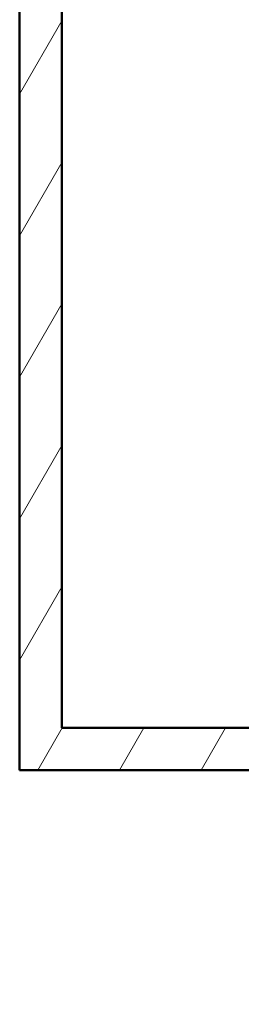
# Model space of a CAD drawing. Header units: millimetres. Extents: x 100 to 2000, y 93 to 2870.
# Tile 2 of 32: x 401 to 500, y 857 to 1299. Entities that reach past the tile are written whole.
import ezdxf

# ---------------------------------------------------------------- set-up
doc = ezdxf.new("R2010")
doc.units = ezdxf.units.MM
doc.header["$LTSCALE"] = 10
doc.layers.add('Hatch', color=7, linetype='Continuous', lineweight=9)
doc.layers.add('Visible Edges(ISO)', color=7, linetype='Continuous', lineweight=50)

msp = doc.modelspace()

# ---------------------------------------------------------------- hatches: boundary and pattern name
at = {"layer": 'Hatch'}
h = msp.add_hatch(dxfattribs=at)
h.set_pattern_fill('ANSI31', color=256, scale=254, angle=15, style=0)
h.set_pattern_definition([(60, (0, 0), (-27.4963, 15.875), [])])
h.paths.add_polyline_path([(957.52, 1623.84), (976.52, 1623.84), (976.52, 1723.84), (957.52, 1723.84)])
h.paths.add_polyline_path([(567.52, 856.84), (567.52, 961.84), (907.52, 961.84), (907.52, 856.84), (926.52, 856.84), (926.52, 961.84), (976.52, 961.84), (976.52, 980.84), (419.52, 980.84), (419.52, 1723.84), (400.52, 1723.84), (400.52, 961.84), (548.52, 961.84), (548.52, 856.84)])

# ---------------------------------------------------------------- linework, layer by layer
at = {"layer": 'Visible Edges(ISO)'}
for p, q in [((400.52, 1723.84), (400.52, 961.84)), ((419.52, 980.84), (419.52, 1723.84)), ((976.52, 980.84), (419.52, 980.84)), ((400.52, 961.84), (548.52, 961.84))]:
    msp.add_line(p, q, dxfattribs=at)

doc.saveas('drawing.dxf')
